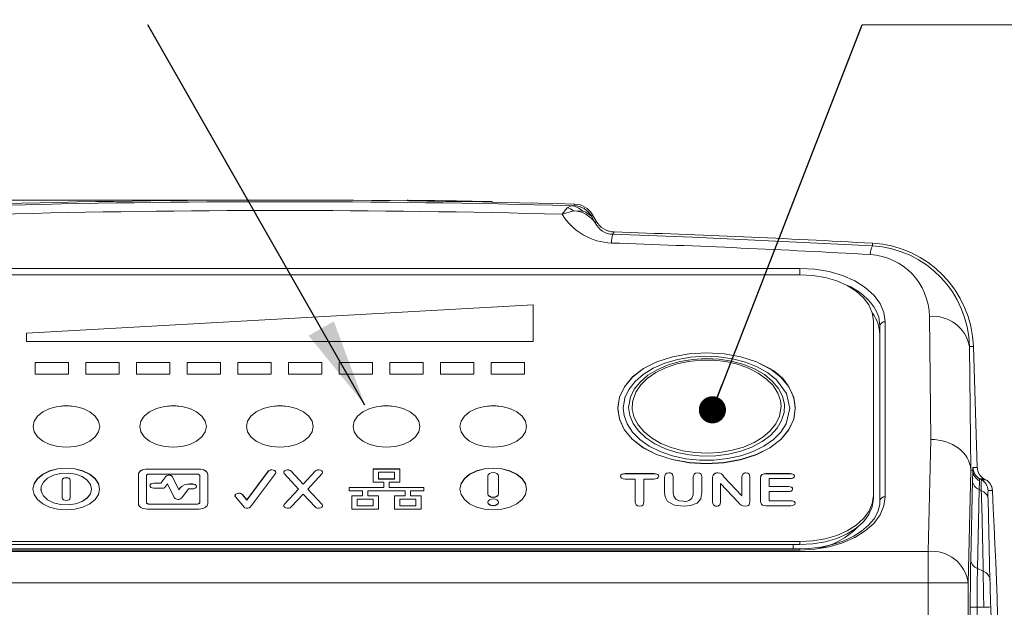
# Model space of a CAD drawing. Header units: millimetres. Extents: x 5 to 415, y 5 to 292.
# Tile 38 of 40: x 321 to 358, y 241 to 263. Entities that reach past the tile are written whole.
import ezdxf

# ---------------------------------------------------------------- set-up
doc = ezdxf.new("R2010")
doc.units = ezdxf.units.MM
doc.styles.add('SLDTEXTSTYLE0', font='TXT', dxfattribs={"width": 0.75})
doc.dimstyles.new('SLDDIMSTYLE0', dxfattribs={"dimtxt": 3.5, "dimasz": 3.302, "dimexe": 0, "dimexo": 0.0625, "dimgap": 0.875, "dimtad": 1, "dimrnd": 1e-09, "dimzin": 12, "dimdsep": 46, "dimtxsty": 'SLDTEXTSTYLE0', "dimsah": 1, "dimcen": 0.09, "dimadec": 0, "dimazin": 3, "dimtfac": 1, "dimtdec": 1, "dimtofl": 0, "dimtmove": 0, "dimatfit": 3, "dimfxl": 1, "dimfrac": 2, "dimtolj": 1, "dimtzin": 12, "dimarcsym": 0})
doc.dimstyles.new('SLDDIMSTYLE1', dxfattribs={"dimtxt": 0, "dimasz": 3.302, "dimexe": 0, "dimexo": 0.0625, "dimgap": 0, "dimtad": 0, "dimtih": 1, "dimtoh": 1, "dimdec": 0, "dimrnd": 1e-09, "dimzin": 0, "dimdsep": 46, "dimtxsty": 'Standard', "dimsah": 1, "dimcen": 0.09, "dimadec": 0, "dimazin": 0, "dimtfac": 3.302, "dimtdec": 0, "dimtofl": 0, "dimtmove": 0, "dimatfit": 3, "dimfxl": 1, "dimfrac": 2, "dimtolj": 1, "dimtzin": 0, "dimarcsym": 0})
doc.dimstyles.new('SLDDIMSTYLE6', dxfattribs={"dimtxt": 0, "dimasz": 1.016, "dimexe": 0, "dimexo": 0.0625, "dimgap": 0, "dimtad": 0, "dimtih": 1, "dimtoh": 1, "dimdec": 0, "dimrnd": 1e-09, "dimzin": 0, "dimdsep": 46, "dimtxsty": 'Standard', "dimblk1": 'DOT', "dimblk2": 'DOT', "dimsah": 1, "dimcen": 0.09, "dimadec": 0, "dimazin": 0, "dimtfac": 1.016, "dimtdec": 0, "dimtofl": 0, "dimtmove": 0, "dimatfit": 3, "dimldrblk": 'DOT', "dimfxl": 1, "dimfrac": 2, "dimtolj": 1, "dimtzin": 0, "dimarcsym": 0})

# ---------------------------------------------------------------- blocks, each defined once
blk = doc.blocks.new('*D28')
at = {"color": 7, "linetype": 'Continuous', "lineweight": 0}
for p, q in [((329.671, 256.601), (283.708, 256.601)), ((284.708, 214.989), (284.708, 256.601)), ((307.671, 214.989), (283.708, 214.989))]:
    blk.add_line(p, q, dxfattribs=at)
for points in [[(284.708, 256.601), (284.2, 253.299), (285.216, 253.299)], [(284.708, 214.989), (285.216, 218.291), (284.2, 218.291)]]:
    blk.add_solid(points, dxfattribs=at)
at = {"color": 7, "linetype": 'Continuous', "lineweight": 0, "insert": (280.196, 233.211), "char_height": 3.5, "attachment_point": 1, "rotation": 90, "style": 'SLDTEXTSTYLE0'}
blk.add_mtext('42', dxfattribs=at)
blk = doc.blocks.new('SW_NOTE_4')
at = {"color": 0, "linetype": 'Continuous', "lineweight": 0}
for p, q in [((0, 0), (22.367, 0)), ((22.367, 0), (0, 0)), ((0, 0), (22.367, 0)), ((22.367, 0), (0, 0)), ((0, 0), (22.367, 0)), ((22.367, 0), (0, 0))]:
    blk.add_line(p, q, dxfattribs=at)
at = {"color": 0, "linetype": 'Continuous', "lineweight": 0, "char_height": 3.5, "attachment_point": 1, "style": 'SLDTEXTSTYLE0'}
for s, insert in [('operating', (0.003, 9.038)), ('buttons', (0.003, 4.512))]:
    blk.add_mtext(s, dxfattribs=dict(at, insert=insert))
blk = doc.blocks.new('_DOT')
at = {"color": 0, "linetype": 'ByBlock', "lineweight": -2}
blk.add_line((-0.5, 0), (-1, 0), dxfattribs=at)
at = {"color": 0, "linetype": 'ByBlock', "const_width": 0.5}
blk.add_lwpolyline([(-0.25, 0, 1), (0.25, 0, 1)], format="xyb", close=True, dxfattribs=at)

msp = doc.modelspace()

# ---------------------------------------------------------------- linework, layer by layer
at = {"color": 7, "linetype": 'Continuous', "lineweight": 15}
for p, q in [((335.443, 256.573), (335.443, 256.593)), ((335.443, 256.593), (335.469, 256.592)), ((335.477, 256.572), (335.478, 256.592)), ((335.478, 256.592), (337.045, 256.57)), ((335.769, 256.589), (335.903, 256.587)), ((336.194, 256.583), (336.219, 256.583)), ((337.045, 256.55), (337.045, 256.57)), ((337.045, 256.57), (338.604, 256.543)), ((337.767, 256.558), (337.822, 256.557)), ((338.603, 256.523), (338.604, 256.543)), ((338.608, 256.543), (338.638, 256.542)), ((338.638, 256.522), (338.638, 256.542)), ((342.536, 255.804), (342.395, 256.049)), ((311.171, 253.801), (350.171, 253.801)), ((340.171, 252.677), (321.171, 251.615)), ((340.171, 252.674), (321.171, 251.612)), ((340.171, 251.303), (340.171, 252.677)), ((352.921, 252.084), (352.921, 245.527)), ((321.171, 251.615), (321.171, 251.303)), ((353.161, 245.22), (353.161, 251.576)), ((321.171, 251.303), (340.171, 251.303)), ((356.818, 246.58), (356.669, 251.121)), ((321.496, 250.085), (321.496, 250.522)), ((321.496, 250.522), (322.746, 250.522)), ((321.496, 250.519), (322.746, 250.519)), ((322.746, 250.522), (322.746, 250.085)), ((323.396, 250.085), (323.396, 250.522)), ((323.396, 250.522), (324.646, 250.522)), ((323.396, 250.519), (324.646, 250.519)), ((324.646, 250.522), (324.646, 250.085)), ((325.296, 250.085), (325.296, 250.522)), ((325.296, 250.522), (326.546, 250.522)), ((325.296, 250.519), (326.546, 250.519)), ((326.546, 250.522), (326.546, 250.085)), ((327.196, 250.085), (327.196, 250.522)), ((327.196, 250.522), (328.446, 250.522)), ((327.196, 250.519), (328.446, 250.519)), ((328.446, 250.522), (328.446, 250.085)), ((329.096, 250.085), (329.096, 250.522)), ((329.096, 250.522), (330.346, 250.522)), ((329.096, 250.519), (330.346, 250.519)), ((330.346, 250.522), (330.346, 250.085)), ((330.996, 250.085), (330.996, 250.522)), ((330.996, 250.522), (332.246, 250.522)), ((330.996, 250.519), (332.246, 250.519)), ((332.246, 250.522), (332.246, 250.085)), ((332.896, 250.085), (332.896, 250.522)), ((332.896, 250.522), (334.146, 250.522)), ((332.896, 250.519), (334.146, 250.519)), ((334.146, 250.522), (334.146, 250.085)), ((334.796, 250.085), (334.796, 250.522)), ((334.796, 250.522), (336.046, 250.522)), ((334.796, 250.519), (336.046, 250.519)), ((336.046, 250.522), (336.046, 250.085)), ((336.696, 250.085), (336.696, 250.522)), ((336.696, 250.522), (337.946, 250.522)), ((336.696, 250.519), (337.946, 250.519)), ((337.946, 250.522), (337.946, 250.085)), ((338.596, 250.085), (338.596, 250.522)), ((338.596, 250.522), (339.846, 250.522)), ((338.596, 250.519), (339.846, 250.519)), ((339.846, 250.522), (339.846, 250.085)), ((322.746, 250.085), (321.496, 250.085)), ((324.646, 250.085), (323.396, 250.085)), ((326.546, 250.085), (325.296, 250.085)), ((328.446, 250.085), (327.196, 250.085)), ((330.346, 250.085), (329.096, 250.085)), ((332.246, 250.085), (330.996, 250.085)), ((334.146, 250.085), (332.896, 250.085)), ((336.046, 250.085), (334.796, 250.085)), ((337.946, 250.085), (336.696, 250.085)), ((339.846, 250.085), (338.596, 250.085)), ((321.421, 248.118), (321.421, 248.115)), ((323.921, 248.115), (323.921, 248.118)), ((325.421, 248.118), (325.421, 248.115)), ((327.921, 248.115), (327.921, 248.118)), ((329.421, 248.118), (329.421, 248.115)), ((331.921, 248.115), (331.921, 248.118)), ((333.421, 248.118), (333.421, 248.115)), ((335.921, 248.115), (335.921, 248.118)), ((337.421, 248.118), (337.421, 248.115)), ((339.921, 248.115), (339.921, 248.118)), ((325.371, 245.23), (325.371, 246.323)), ((325.671, 245.277), (325.671, 246.276)), ((327.646, 246.526), (325.696, 246.526)), ((327.646, 246.523), (325.696, 246.523)), ((327.572, 246.338), (325.771, 246.338)), ((326.209, 245.995), (326.395, 246.245)), ((326.209, 245.992), (326.395, 246.242)), ((326.884, 245.754), (326.65, 246.234)), ((326.884, 245.751), (326.65, 246.231)), ((327.671, 245.277), (327.671, 246.276)), ((327.971, 245.23), (327.971, 246.323)), ((329.435, 245.367), (330.236, 246.44)), ((329.435, 245.364), (330.236, 246.437)), ((329.576, 245.112), (330.508, 246.361)), ((330.84, 246.354), (331.375, 245.776)), ((331.1, 246.448), (331.548, 245.964)), ((331.1, 246.445), (331.548, 245.961)), ((331.548, 245.964), (331.995, 246.448)), ((331.548, 245.961), (331.995, 246.445)), ((331.721, 245.776), (332.255, 246.354)), ((334.171, 246.528), (335.171, 246.528)), ((334.171, 246.528), (334.171, 246.029)), ((334.171, 246.525), (335.171, 246.525)), ((334.37, 246.153), (334.37, 246.404)), ((334.37, 246.404), (334.973, 246.404)), ((334.973, 246.153), (334.973, 246.404)), ((335.171, 246.528), (335.171, 246.029)), ((338.471, 246.266), (338.471, 245.592)), ((338.871, 246.266), (338.871, 245.592)), ((343.621, 246.354), (344.697, 246.354)), ((343.621, 246.354), (343.621, 246.351)), ((343.621, 246.351), (344.697, 246.351)), ((344.697, 246.354), (344.697, 246.351)), ((345.096, 245.656), (345.096, 246.237)), ((345.257, 246.385), (345.257, 246.382)), ((345.421, 246.236), (345.421, 245.638)), ((346.171, 245.633), (346.171, 246.236)), ((346.332, 246.385), (346.332, 246.382)), ((346.496, 246.236), (346.496, 245.653)), ((346.896, 245.276), (346.896, 246.208)), ((346.914, 246.301), (346.914, 246.298)), ((347.089, 246.385), (347.089, 246.382)), ((347.321, 246.239), (347.996, 245.527)), ((347.321, 246.239), (347.321, 246.235)), ((347.321, 246.235), (347.996, 245.523)), ((347.996, 245.527), (347.996, 246.245)), ((348.145, 246.385), (348.145, 246.382)), ((348.296, 246.245), (348.296, 245.295)), ((348.696, 245.301), (348.696, 246.205)), ((348.896, 246.354), (349.797, 246.354)), ((348.896, 246.354), (348.896, 246.351)), ((348.896, 246.351), (349.797, 246.351)), ((349.797, 246.354), (349.797, 246.351)), ((356.573, 246.485), (356.647, 246.487)), ((322.516, 246.111), (322.516, 246.108)), ((322.517, 245.442), (322.516, 246.111)), ((322.817, 245.442), (322.816, 246.111)), ((322.817, 245.442), (322.816, 246.108)), ((325.945, 245.995), (326.209, 245.995)), ((325.945, 245.992), (326.209, 245.992)), ((326.209, 245.995), (326.209, 245.992)), ((326.462, 245.976), (326.349, 245.826)), ((326.717, 245.454), (326.462, 245.976)), ((326.884, 245.754), (326.934, 245.821)), ((326.884, 245.751), (326.934, 245.818)), ((327.301, 245.967), (327.395, 245.967)), ((327.301, 245.964), (327.395, 245.964)), ((331.548, 245.964), (331.548, 245.961)), ((333.271, 245.838), (334.572, 245.838)), ((333.271, 245.714), (333.271, 245.838)), ((333.271, 245.835), (334.572, 245.835)), ((334.171, 246.029), (334.572, 246.029)), ((334.37, 246.153), (334.973, 246.153)), ((334.37, 246.153), (334.37, 246.15)), ((334.37, 246.15), (334.973, 246.15)), ((334.572, 246.029), (334.572, 245.838)), ((334.572, 245.838), (334.572, 245.835)), ((334.771, 246.029), (334.771, 245.838)), ((334.771, 246.029), (335.171, 246.029)), ((334.771, 245.838), (336.071, 245.838)), ((334.771, 245.838), (334.771, 245.835)), ((334.771, 245.835), (336.071, 245.835)), ((334.973, 246.153), (334.973, 246.15)), ((336.071, 245.714), (336.071, 245.838)), ((343.996, 246.151), (343.621, 246.151)), ((343.996, 245.284), (343.996, 246.151)), ((344.321, 246.151), (344.321, 245.284)), ((344.697, 246.151), (344.321, 246.151)), ((347.196, 245.979), (347.196, 245.275)), ((347.855, 245.28), (347.196, 245.979)), ((349.021, 246.167), (349.021, 245.87)), ((349.797, 246.167), (349.021, 246.167)), ((349.021, 245.87), (349.735, 245.87)), ((349.021, 245.87), (349.021, 245.867)), ((349.021, 245.867), (349.735, 245.867)), ((349.735, 245.87), (349.735, 245.867)), ((356.57, 243.133), (356.634, 246.093)), ((357.134, 246.125), (357.068, 246.163)), ((321.417, 245.776), (321.417, 245.773)), ((321.717, 245.776), (321.717, 245.773)), ((323.617, 245.773), (323.617, 245.776)), ((323.917, 245.773), (323.917, 245.776)), ((326.304, 245.808), (325.945, 245.808)), ((326.884, 245.754), (326.884, 245.751)), ((327.246, 245.78), (326.994, 245.442)), ((327.246, 245.78), (327.395, 245.78)), ((329.347, 245.078), (329.006, 245.483)), ((329.435, 245.367), (329.274, 245.567)), ((329.274, 245.567), (329.274, 245.564)), ((329.435, 245.364), (329.274, 245.564)), ((330.84, 245.199), (331.375, 245.776)), ((330.84, 245.196), (331.375, 245.773)), ((331.1, 245.105), (331.548, 245.589)), ((331.375, 245.776), (331.375, 245.773)), ((331.548, 245.589), (331.995, 245.105)), ((331.721, 245.776), (332.255, 245.199)), ((331.721, 245.776), (331.721, 245.773)), ((331.721, 245.773), (332.255, 245.196)), ((333.271, 245.714), (333.772, 245.714)), ((333.371, 245.524), (333.772, 245.524)), ((333.371, 245.024), (333.371, 245.524)), ((333.371, 245.521), (333.772, 245.521)), ((333.772, 245.714), (333.772, 245.524)), ((333.772, 245.524), (333.772, 245.521)), ((333.971, 245.714), (333.971, 245.524)), ((333.971, 245.714), (335.372, 245.714)), ((333.971, 245.524), (334.371, 245.524)), ((333.971, 245.524), (333.971, 245.521)), ((333.971, 245.521), (334.371, 245.521)), ((334.371, 245.024), (334.371, 245.524)), ((334.971, 245.524), (335.372, 245.524)), ((334.971, 245.024), (334.971, 245.524)), ((334.971, 245.521), (335.372, 245.521)), ((335.372, 245.714), (335.372, 245.524)), ((335.372, 245.524), (335.372, 245.521)), ((335.571, 245.714), (335.571, 245.524)), ((335.571, 245.714), (336.071, 245.714)), ((335.571, 245.524), (335.971, 245.524)), ((335.571, 245.524), (335.571, 245.521)), ((335.571, 245.521), (335.971, 245.521)), ((335.971, 245.024), (335.971, 245.524)), ((337.421, 245.776), (337.421, 245.773)), ((338.471, 245.592), (338.471, 245.588)), ((338.871, 245.592), (338.871, 245.588)), ((339.921, 245.773), (339.921, 245.776)), ((345.421, 245.638), (345.421, 245.635)), ((346.171, 245.633), (346.171, 245.63)), ((347.996, 245.527), (347.996, 245.523)), ((349.021, 245.683), (349.021, 245.339)), ((349.735, 245.683), (349.021, 245.683)), ((352.921, 245.527), (352.921, 245.409)), ((325.671, 245.277), (325.671, 245.273)), ((327.572, 245.214), (325.771, 245.214)), ((327.572, 245.211), (325.771, 245.211)), ((327.671, 245.277), (327.671, 245.273)), ((329.435, 245.367), (329.435, 245.364)), ((333.57, 245.148), (333.57, 245.4)), ((334.173, 245.4), (333.57, 245.4)), ((334.173, 245.148), (333.57, 245.148)), ((333.57, 245.148), (333.57, 245.145)), ((334.173, 245.145), (333.57, 245.145)), ((334.173, 245.148), (334.173, 245.4)), ((334.173, 245.148), (334.173, 245.145)), ((335.17, 245.148), (335.17, 245.4)), ((335.773, 245.4), (335.17, 245.4)), ((335.773, 245.148), (335.17, 245.148)), ((335.17, 245.148), (335.17, 245.145)), ((335.773, 245.145), (335.17, 245.145)), ((335.773, 245.148), (335.773, 245.4)), ((335.773, 245.148), (335.773, 245.145)), ((338.471, 245.279), (338.471, 245.276)), ((338.871, 245.276), (338.871, 245.279)), ((345.798, 245.324), (345.798, 245.32)), ((349.824, 245.152), (348.896, 245.152)), ((349.021, 245.339), (349.824, 245.339)), ((349.021, 245.339), (349.021, 245.336)), ((349.021, 245.336), (349.824, 245.336)), ((349.824, 245.339), (349.824, 245.336)), ((353.168, 245.308), (353.168, 245.334)), ((327.646, 245.027), (325.696, 245.027)), ((333.371, 245.024), (334.371, 245.024)), ((334.971, 245.024), (335.971, 245.024)), ((350.171, 243.809), (311.171, 243.809)), ((311.171, 243.692), (350.171, 243.692)), ((350.171, 243.535), (311.171, 243.535))]:
    msp.add_line(p, q, dxfattribs=at)
at = {"color": 7, "linetype": 'Continuous', "lineweight": 0}
for p, q in [((335.469, 256.572), (335.469, 256.592)), ((338.607, 256.523), (338.608, 256.543)), ((341.439, 256.313), (341.585, 256.387)), ((341.687, 256.198), (342.025, 256.182)), ((342.361, 255.992), (342.499, 255.742)), ((352.888, 254.885), (352.894, 254.983)), ((311.171, 254.041), (350.171, 254.041)), ((350.171, 254.041), (350.171, 253.801)), ((355.072, 247.632), (355.022, 252.238)), ((353.161, 251.576), (353.168, 251.891)), ((353.168, 245.334), (353.168, 251.891)), ((353.368, 252.045), (353.368, 245.487)), ((356.521, 251.116), (356.669, 251.121)), ((356.521, 251.116), (356.571, 246.5)), ((354.981, 243.44), (355.072, 247.632)), ((356.656, 246.58), (356.818, 246.58)), ((325.696, 246.526), (325.696, 246.523)), ((326.395, 246.245), (326.395, 246.242)), ((326.65, 246.234), (326.65, 246.231)), ((327.646, 246.526), (327.646, 246.523)), ((330.236, 246.44), (330.236, 246.437)), ((331.1, 246.448), (331.1, 246.445)), ((331.995, 246.448), (331.995, 246.445)), ((356.573, 246.485), (356.481, 242.268)), ((356.648, 246.479), (356.648, 246.487)), ((322.816, 246.111), (322.816, 246.108)), ((325.945, 245.995), (325.945, 245.992)), ((326.934, 245.821), (326.934, 245.818)), ((327.301, 245.967), (327.301, 245.964)), ((327.395, 245.967), (327.395, 245.964)), ((356.971, 246.125), (356.906, 246.163)), ((357.068, 246.163), (356.906, 246.163)), ((356.971, 246.125), (357.134, 246.125)), ((322.817, 245.442), (322.817, 245.442)), ((356.889, 245.755), (356.824, 242.795)), ((356.968, 245.719), (356.889, 245.755)), ((325.771, 245.214), (325.771, 245.211)), ((327.572, 245.214), (327.572, 245.211)), ((330.84, 245.199), (330.84, 245.196)), ((332.255, 245.199), (332.255, 245.196)), ((349.921, 243.535), (349.921, 243.692)), ((350.171, 243.692), (350.171, 243.809)), ((306.362, 243.44), (354.981, 243.44)), ((350.171, 243.491), (311.171, 243.491)), ((350.171, 243.535), (350.171, 243.491)), ((354.981, 242.268), (354.981, 243.44)), ((357.039, 242.699), (356.824, 242.795)), ((354.981, 242.268), (306.362, 242.268)), ((354.981, 223.52), (354.981, 242.268)), ((354.981, 242.268), (356.481, 242.268)), ((356.481, 242.268), (356.481, 223.495)), ((356.555, 225.673), (356.555, 241.346)), ((356.812, 241.346), (356.555, 241.346)), ((356.812, 241.346), (356.812, 225.673)), ((357.063, 241.346), (356.812, 241.346))]:
    msp.add_line(p, q, dxfattribs=at)
at = {"color": 7, "linetype": 'Continuous', "lineweight": 15, "flags": 128}
for points in [[(335.602, 256.591), (335.723, 256.589), (335.89, 256.587)], [(337.762, 256.558), (337.827, 256.557), (337.863, 256.557)], [(338.025, 256.554), (338.102, 256.552), (338.278, 256.549)], [(338.283, 256.549), (338.286, 256.549), (338.431, 256.546)], [(338.316, 256.548), (338.412, 256.546), (338.486, 256.545)], [(350.171, 253.801), (350.649, 253.775), (351.112, 253.698), (351.546, 253.571), (351.939, 253.399), (352.278, 253.188), (352.553, 252.942), (352.756, 252.671), (352.88, 252.382), (352.921, 252.084)], [(353.168, 251.891), (353.122, 252.216), (353.04, 252.432)], [(349.045, 250.287), (349.455, 249.97), (349.755, 249.602), (349.936, 249.209), (349.996, 248.802), (349.934, 248.394), (349.75, 248), (349.448, 247.634), (349.036, 247.318), (348.531, 247.064), (347.944, 246.877), (347.314, 246.764), (346.663, 246.727), (346.011, 246.765), (345.382, 246.88), (344.796, 247.069), (344.292, 247.326), (343.883, 247.641), (343.584, 248.007), (343.403, 248.4), (343.343, 248.808), (343.405, 249.217), (343.588, 249.61), (343.89, 249.975), (344.301, 250.29), (344.806, 250.545), (345.393, 250.733), (346.021, 250.846), (346.673, 250.884), (347.324, 250.845), (347.954, 250.731), (348.541, 250.543), (349.045, 250.287)], [(343.347, 248.827), (343.405, 249.214), (343.588, 249.607), (343.89, 249.972), (344.301, 250.287), (344.806, 250.542), (345.393, 250.73), (346.021, 250.843), (346.673, 250.88), (347.324, 250.842), (347.954, 250.728), (348.541, 250.54), (349.045, 250.284)], [(323.921, 248.118), (323.879, 247.916), (323.754, 247.728), (323.555, 247.566), (323.296, 247.442), (322.995, 247.364), (322.671, 247.338), (322.348, 247.364), (322.046, 247.442), (321.788, 247.566), (321.589, 247.728), (321.464, 247.916), (321.421, 248.118), (321.464, 248.32), (321.589, 248.508), (321.788, 248.67), (322.046, 248.794), (322.348, 248.872), (322.671, 248.899), (322.995, 248.872), (323.296, 248.794), (323.555, 248.67), (323.754, 248.508), (323.879, 248.32), (323.921, 248.118)], [(321.421, 248.115), (321.464, 248.317), (321.589, 248.505), (321.788, 248.667), (322.046, 248.791), (322.348, 248.869), (322.671, 248.896), (322.995, 248.869), (323.296, 248.791), (323.555, 248.667), (323.754, 248.505), (323.879, 248.317), (323.921, 248.115)], [(327.921, 248.118), (327.879, 247.916), (327.754, 247.728), (327.555, 247.566), (327.296, 247.442), (326.995, 247.364), (326.671, 247.338), (326.348, 247.364), (326.046, 247.442), (325.788, 247.566), (325.589, 247.728), (325.464, 247.916), (325.421, 248.118), (325.464, 248.32), (325.589, 248.508), (325.788, 248.67), (326.046, 248.794), (326.348, 248.872), (326.671, 248.899), (326.995, 248.872), (327.296, 248.794), (327.555, 248.67), (327.754, 248.508), (327.879, 248.32), (327.921, 248.118)], [(325.421, 248.115), (325.464, 248.317), (325.589, 248.505), (325.788, 248.667), (326.046, 248.791), (326.348, 248.869), (326.671, 248.896), (326.995, 248.869), (327.296, 248.791), (327.555, 248.667), (327.754, 248.505), (327.879, 248.317), (327.921, 248.115), (327.921, 248.115)], [(329.421, 248.118), (329.464, 248.32), (329.589, 248.508), (329.788, 248.67), (330.046, 248.794), (330.348, 248.872), (330.671, 248.899), (330.995, 248.872), (331.296, 248.794), (331.555, 248.67), (331.754, 248.508), (331.879, 248.32), (331.921, 248.118), (331.879, 247.916), (331.754, 247.728), (331.555, 247.566), (331.296, 247.442), (330.995, 247.364), (330.671, 247.338), (330.348, 247.364), (330.046, 247.442), (329.788, 247.566), (329.589, 247.728), (329.464, 247.916), (329.421, 248.118)], [(329.421, 248.115), (329.464, 248.317), (329.589, 248.505), (329.788, 248.667), (330.046, 248.791), (330.348, 248.869), (330.671, 248.896), (330.995, 248.869), (331.296, 248.791), (331.555, 248.667), (331.754, 248.505), (331.879, 248.317), (331.921, 248.115), (331.921, 248.115)], [(333.421, 248.118), (333.464, 248.32), (333.589, 248.508), (333.788, 248.67), (334.046, 248.794), (334.348, 248.872), (334.671, 248.899), (334.995, 248.872), (335.296, 248.794), (335.555, 248.67), (335.754, 248.508), (335.879, 248.32), (335.921, 248.118), (335.879, 247.916), (335.754, 247.728), (335.555, 247.566), (335.296, 247.442), (334.995, 247.364), (334.671, 247.338), (334.348, 247.364), (334.046, 247.442), (333.788, 247.566), (333.589, 247.728), (333.464, 247.916), (333.421, 248.118)], [(333.421, 248.115), (333.464, 248.317), (333.589, 248.505), (333.788, 248.667), (334.046, 248.791), (334.348, 248.869), (334.671, 248.896), (334.995, 248.869), (335.296, 248.791), (335.555, 248.667), (335.754, 248.505), (335.879, 248.317), (335.921, 248.115), (335.921, 248.115)], [(337.421, 248.118), (337.464, 248.32), (337.589, 248.508), (337.788, 248.67), (338.046, 248.794), (338.348, 248.872), (338.671, 248.899), (338.995, 248.872), (339.296, 248.794), (339.555, 248.67), (339.754, 248.508), (339.879, 248.32), (339.921, 248.118), (339.879, 247.916), (339.754, 247.728), (339.555, 247.566), (339.296, 247.442), (338.995, 247.364), (338.671, 247.338), (338.348, 247.364), (338.046, 247.442), (337.788, 247.566), (337.589, 247.728), (337.464, 247.916), (337.421, 248.118)], [(337.421, 248.115), (337.464, 248.317), (337.589, 248.505), (337.788, 248.667), (338.046, 248.791), (338.348, 248.869), (338.671, 248.896), (338.995, 248.869), (339.296, 248.791), (339.555, 248.667), (339.754, 248.505), (339.879, 248.317), (339.921, 248.115), (339.921, 248.115)], [(349.993, 248.777), (349.934, 248.391), (349.75, 247.997), (349.448, 247.63), (349.036, 247.315), (348.531, 247.061), (347.944, 246.874), (347.314, 246.761), (346.663, 246.724), (346.011, 246.762), (345.382, 246.877), (344.796, 247.066), (344.292, 247.323), (343.883, 247.638), (343.584, 248.004), (343.403, 248.397), (343.347, 248.777)], [(323.917, 245.776), (323.874, 245.978), (323.749, 246.167), (323.55, 246.328), (323.292, 246.452), (322.99, 246.53), (322.667, 246.557), (322.343, 246.53), (322.042, 246.452), (321.783, 246.328), (321.584, 246.167), (321.459, 245.978), (321.417, 245.776), (321.459, 245.574), (321.584, 245.386), (321.783, 245.224), (322.042, 245.1), (322.343, 245.022), (322.667, 244.996), (322.99, 245.022), (323.292, 245.1), (323.55, 245.224), (323.749, 245.386), (323.874, 245.574), (323.917, 245.776)], [(323.917, 245.773), (323.874, 245.975), (323.749, 246.163), (323.55, 246.325), (323.292, 246.449), (322.99, 246.527), (322.667, 246.554), (322.343, 246.527), (322.042, 246.449), (321.783, 246.325), (321.584, 246.163), (321.459, 245.975), (321.417, 245.773)], [(339.921, 245.776), (339.879, 245.978), (339.754, 246.167), (339.555, 246.328), (339.296, 246.452), (338.995, 246.53), (338.671, 246.557), (338.348, 246.53), (338.046, 246.452), (337.788, 246.328), (337.589, 246.167), (337.464, 245.978), (337.421, 245.776), (337.464, 245.574), (337.589, 245.386), (337.788, 245.224), (338.046, 245.1), (338.348, 245.022), (338.671, 244.996), (338.995, 245.022), (339.296, 245.1), (339.555, 245.224), (339.754, 245.386), (339.879, 245.574), (339.921, 245.776)], [(339.921, 245.773), (339.879, 245.975), (339.754, 246.163), (339.555, 246.325), (339.296, 246.449), (338.995, 246.527), (338.671, 246.554), (338.348, 246.527), (338.046, 246.449), (337.788, 246.325), (337.589, 246.163), (337.464, 245.975), (337.421, 245.773), (337.421, 245.773)], [(323.617, 245.776), (323.574, 245.951), (323.451, 246.111), (323.259, 246.24), (323.014, 246.329), (322.738, 246.368), (322.455, 246.355), (322.192, 246.29), (321.97, 246.18), (321.811, 246.034), (321.727, 245.865), (321.727, 245.688), (321.811, 245.519), (321.97, 245.373), (322.192, 245.263), (322.455, 245.198), (322.738, 245.185), (323.014, 245.224), (323.259, 245.312), (323.451, 245.442), (323.574, 245.601), (323.617, 245.776)], [(322.816, 246.111), (322.805, 246.147), (322.772, 246.177), (322.724, 246.197), (322.666, 246.205), (322.609, 246.197), (322.56, 246.177), (322.528, 246.147), (322.516, 246.111)], [(322.816, 246.108), (322.805, 246.144), (322.772, 246.174), (322.724, 246.194), (322.666, 246.201), (322.609, 246.194), (322.56, 246.174), (322.528, 246.144), (322.516, 246.108)], [(325.696, 246.526), (325.633, 246.522), (325.572, 246.51), (325.516, 246.492), (325.467, 246.466), (325.426, 246.436), (325.396, 246.4), (325.378, 246.362), (325.371, 246.323)], [(325.696, 246.523), (325.633, 246.519), (325.572, 246.507), (325.516, 246.488), (325.467, 246.463), (325.426, 246.432), (325.396, 246.397), (325.378, 246.359), (325.371, 246.32)], [(325.671, 246.276), (325.673, 246.288), (325.679, 246.3), (325.688, 246.311), (325.701, 246.32), (325.716, 246.328), (325.733, 246.334), (325.752, 246.337), (325.771, 246.338)], [(327.671, 246.276), (327.669, 246.288), (327.664, 246.3), (327.655, 246.311), (327.642, 246.32), (327.627, 246.328), (327.61, 246.334), (327.591, 246.337), (327.572, 246.338)], [(327.971, 246.323), (327.965, 246.362), (327.947, 246.4), (327.917, 246.436), (327.876, 246.466), (327.827, 246.492), (327.771, 246.51), (327.71, 246.522), (327.646, 246.526)], [(327.971, 246.32), (327.965, 246.359), (327.947, 246.397), (327.917, 246.432), (327.876, 246.463), (327.827, 246.488), (327.771, 246.507), (327.71, 246.519), (327.646, 246.523)], [(330.508, 246.361), (330.522, 246.397), (330.513, 246.433), (330.483, 246.464), (330.436, 246.486), (330.379, 246.494), (330.321, 246.489), (330.271, 246.47), (330.236, 246.44)], [(330.522, 246.398), (330.513, 246.43), (330.483, 246.461), (330.436, 246.483), (330.379, 246.491), (330.321, 246.486), (330.271, 246.467), (330.236, 246.437)], [(331.1, 246.445), (331.062, 246.472), (331.009, 246.488), (330.951, 246.491), (330.895, 246.479), (330.851, 246.455), (330.825, 246.422), (330.82, 246.398)], [(331.1, 246.448), (331.062, 246.475), (331.009, 246.491), (330.951, 246.494), (330.895, 246.482), (330.851, 246.458), (330.825, 246.425), (330.822, 246.389), (330.84, 246.354)], [(332.255, 246.354), (332.274, 246.389), (332.27, 246.425), (332.244, 246.458), (332.2, 246.482), (332.145, 246.494), (332.086, 246.491), (332.034, 246.475), (331.995, 246.448)], [(332.275, 246.398), (332.27, 246.422), (332.244, 246.455), (332.2, 246.479), (332.145, 246.491), (332.086, 246.488), (332.034, 246.472), (331.995, 246.445)], [(338.871, 246.266), (338.856, 246.314), (338.813, 246.354), (338.748, 246.381), (338.671, 246.391), (338.595, 246.381), (338.53, 246.354), (338.487, 246.314), (338.471, 246.266)], [(343.446, 246.252), (343.46, 246.298), (343.507, 246.335), (343.561, 246.35), (343.621, 246.354)], [(343.446, 246.249), (343.46, 246.295), (343.507, 246.332), (343.561, 246.347), (343.621, 246.351)], [(343.621, 246.151), (343.546, 246.158), (343.483, 246.183), (343.455, 246.215), (343.446, 246.252)], [(344.697, 246.354), (344.773, 246.347), (344.836, 246.322), (344.865, 246.289), (344.874, 246.252)], [(344.697, 246.351), (344.773, 246.344), (344.836, 246.318), (344.865, 246.286), (344.874, 246.249)], [(344.874, 246.252), (344.859, 246.206), (344.811, 246.169), (344.757, 246.155), (344.697, 246.151)], [(345.096, 246.237), (345.127, 246.335), (345.181, 246.372), (345.257, 246.385)], [(345.096, 246.234), (345.127, 246.332), (345.181, 246.369), (345.257, 246.382)], [(345.257, 246.385), (345.317, 246.378), (345.366, 246.356), (345.398, 246.324), (345.421, 246.236)], [(345.257, 246.382), (345.317, 246.375), (345.366, 246.353), (345.398, 246.321), (345.421, 246.233)], [(346.171, 246.236), (346.202, 246.335), (346.255, 246.372), (346.332, 246.385)], [(346.171, 246.233), (346.202, 246.331), (346.255, 246.369), (346.332, 246.382)], [(346.332, 246.385), (346.41, 246.372), (346.465, 246.335), (346.496, 246.236)], [(346.332, 246.382), (346.41, 246.369), (346.465, 246.332), (346.496, 246.233)], [(346.896, 246.208), (346.901, 246.261), (346.914, 246.301)], [(346.896, 246.205), (346.901, 246.258), (346.914, 246.298)], [(347.996, 246.245), (348.024, 246.337), (348.073, 246.373), (348.107, 246.382), (348.145, 246.385)], [(347.996, 246.242), (348.024, 246.334), (348.073, 246.369), (348.107, 246.379), (348.145, 246.382)], [(348.145, 246.385), (348.218, 246.373), (348.268, 246.338), (348.296, 246.245)], [(348.145, 246.382), (348.218, 246.37), (348.268, 246.335), (348.296, 246.242)], [(348.696, 246.205), (348.706, 246.267), (348.75, 246.323), (348.817, 246.348), (348.896, 246.354)], [(348.696, 246.202), (348.706, 246.264), (348.75, 246.32), (348.817, 246.345), (348.896, 246.351)], [(349.797, 246.354), (349.866, 246.348), (349.925, 246.325), (349.952, 246.295), (349.959, 246.261)], [(349.797, 246.351), (349.866, 246.345), (349.925, 246.321), (349.952, 246.292), (349.959, 246.258)], [(349.959, 246.261), (349.947, 246.218), (349.903, 246.184), (349.852, 246.17), (349.797, 246.167)], [(356.634, 246.093), (356.644, 246.421), (356.647, 246.487)], [(325.945, 245.995), (325.888, 245.988), (325.839, 245.967), (325.806, 245.937), (325.795, 245.901), (325.806, 245.865), (325.839, 245.835), (325.888, 245.815), (325.945, 245.808)], [(325.945, 245.992), (325.888, 245.985), (325.839, 245.964), (325.806, 245.934), (325.795, 245.898)], [(327.395, 245.78), (327.452, 245.787), (327.501, 245.807), (327.534, 245.838), (327.545, 245.874), (327.534, 245.909), (327.501, 245.94), (327.452, 245.96), (327.395, 245.967)], [(327.545, 245.87), (327.534, 245.906), (327.501, 245.937), (327.452, 245.957), (327.395, 245.964)], [(349.735, 245.87), (349.803, 245.864), (349.859, 245.84), (349.885, 245.81), (349.892, 245.777)], [(349.735, 245.867), (349.803, 245.861), (349.859, 245.837), (349.885, 245.807), (349.892, 245.774)], [(321.717, 245.773), (321.727, 245.685), (321.811, 245.516), (321.97, 245.37), (322.192, 245.259), (322.455, 245.195), (322.738, 245.182), (323.014, 245.221), (323.259, 245.309), (323.451, 245.439), (323.574, 245.598), (323.617, 245.773), (323.617, 245.773)], [(322.517, 245.442), (322.528, 245.406), (322.561, 245.375), (322.609, 245.355), (322.667, 245.348), (322.724, 245.355), (322.773, 245.375), (322.805, 245.406), (322.817, 245.442)], [(329.274, 245.564), (329.238, 245.593), (329.187, 245.612), (329.128, 245.617), (329.071, 245.607), (329.024, 245.584), (328.996, 245.552), (328.988, 245.523)], [(329.274, 245.567), (329.238, 245.596), (329.187, 245.615), (329.128, 245.62), (329.071, 245.61), (329.024, 245.587), (328.996, 245.555), (328.989, 245.518), (329.006, 245.483)], [(338.471, 245.592), (338.487, 245.544), (338.53, 245.503), (338.595, 245.476), (338.671, 245.467), (338.748, 245.476), (338.813, 245.503), (338.856, 245.544), (338.871, 245.592)], [(338.471, 245.588), (338.487, 245.541), (338.53, 245.5), (338.595, 245.473), (338.671, 245.464), (338.748, 245.473), (338.813, 245.5), (338.856, 245.541), (338.871, 245.588)], [(345.826, 245.136), (345.473, 245.171), (345.205, 245.314), (345.117, 245.48), (345.096, 245.656)], [(345.421, 245.638), (345.437, 245.511), (345.512, 245.395), (345.641, 245.338), (345.798, 245.324)], [(345.421, 245.635), (345.437, 245.508), (345.512, 245.392), (345.641, 245.335), (345.798, 245.32)], [(346.496, 245.653), (346.459, 245.415), (346.321, 245.249)], [(349.892, 245.777), (349.88, 245.735), (349.839, 245.7), (349.789, 245.686), (349.735, 245.683)], [(352.921, 245.527), (352.88, 245.228), (352.756, 244.939), (352.553, 244.668), (352.278, 244.423), (351.939, 244.211), (351.546, 244.039), (351.112, 243.913), (350.649, 243.835), (350.171, 243.809)], [(325.371, 245.23), (325.378, 245.19), (325.396, 245.152), (325.426, 245.117), (325.467, 245.086), (325.516, 245.061), (325.572, 245.042), (325.633, 245.031), (325.696, 245.027)], [(325.671, 245.277), (325.673, 245.264), (325.679, 245.253), (325.688, 245.242), (325.701, 245.233), (325.716, 245.225), (325.733, 245.219), (325.752, 245.215), (325.771, 245.214)], [(325.671, 245.273), (325.673, 245.261), (325.679, 245.25), (325.688, 245.239), (325.701, 245.229), (325.716, 245.222), (325.733, 245.216), (325.752, 245.212), (325.771, 245.211)], [(327.671, 245.277), (327.669, 245.264), (327.664, 245.253), (327.655, 245.242), (327.642, 245.233), (327.627, 245.225), (327.61, 245.219), (327.591, 245.215), (327.572, 245.214)], [(327.671, 245.273), (327.669, 245.261), (327.664, 245.25), (327.655, 245.239), (327.642, 245.229), (327.627, 245.222), (327.61, 245.216), (327.591, 245.212), (327.572, 245.211)], [(327.646, 245.027), (327.71, 245.031), (327.771, 245.042), (327.827, 245.061), (327.876, 245.086), (327.917, 245.117), (327.947, 245.152), (327.965, 245.19), (327.971, 245.23)], [(330.84, 245.196), (330.822, 245.161), (330.82, 245.149)], [(330.84, 245.199), (330.822, 245.164), (330.825, 245.128), (330.851, 245.095), (330.895, 245.071), (330.951, 245.059), (331.009, 245.061), (331.062, 245.077), (331.1, 245.105)], [(331.995, 245.105), (332.034, 245.077), (332.086, 245.061), (332.145, 245.059), (332.2, 245.071), (332.244, 245.095), (332.27, 245.128), (332.274, 245.164), (332.255, 245.199)], [(332.275, 245.149), (332.274, 245.161), (332.255, 245.196)], [(338.871, 245.279), (338.856, 245.327), (338.813, 245.368), (338.748, 245.395), (338.671, 245.404), (338.595, 245.395), (338.53, 245.368), (338.487, 245.327), (338.471, 245.279), (338.487, 245.232), (338.53, 245.191), (338.595, 245.164), (338.671, 245.154), (338.748, 245.164), (338.813, 245.191), (338.856, 245.232), (338.871, 245.279)], [(338.471, 245.276), (338.487, 245.228), (338.53, 245.188), (338.595, 245.161), (338.671, 245.151), (338.748, 245.161), (338.813, 245.188), (338.856, 245.228), (338.871, 245.276)], [(344.16, 245.136), (344.083, 245.149), (344.028, 245.186), (343.996, 245.284)], [(344.321, 245.284), (344.291, 245.186), (344.237, 245.149), (344.16, 245.136)], [(346.321, 245.249), (346.062, 245.154), (345.826, 245.136)], [(347.046, 245.136), (347.009, 245.139), (346.975, 245.149), (346.925, 245.184), (346.896, 245.276)], [(347.196, 245.275), (347.167, 245.184), (347.118, 245.149), (347.084, 245.139), (347.046, 245.136)], [(348.296, 245.295), (348.263, 245.188), (348.237, 245.165), (348.202, 245.148), (348.116, 245.136)], [(348.896, 245.152), (348.829, 245.156), (348.767, 245.173), (348.725, 245.205), (348.696, 245.301)], [(349.824, 245.339), (349.894, 245.333), (349.952, 245.309), (349.98, 245.279), (349.987, 245.245)], [(349.824, 245.336), (349.894, 245.33), (349.952, 245.306), (349.98, 245.276), (349.987, 245.242)], [(349.987, 245.245), (349.974, 245.202), (349.929, 245.169), (349.878, 245.155), (349.824, 245.152)], [(352.921, 245.409), (352.88, 245.111), (352.756, 244.822), (352.553, 244.551), (352.278, 244.305), (351.939, 244.094), (351.546, 243.922), (351.112, 243.796), (350.649, 243.718), (350.171, 243.692)], [(353.168, 245.331), (353.16, 245.2), (353.089, 244.928), (352.949, 244.664), (352.743, 244.417), (352.478, 244.192), (352.159, 243.993), (351.793, 243.825), (351.388, 243.692), (350.953, 243.598), (350.5, 243.546), (350.171, 243.535)]]:
    msp.add_lwpolyline(points, dxfattribs=at)
at = {"color": 7, "linetype": 'Continuous', "lineweight": 0, "flags": 128}
for points in [[(341.257, 256.067), (341.259, 256.072), (341.439, 256.313)], [(341.257, 256.067), (341.263, 256.07), (341.687, 256.198)], [(341.585, 256.387), (341.63, 256.388), (341.69, 256.392)], [(341.69, 256.392), (341.697, 256.403), (341.724, 256.449)], [(342.361, 255.992), (342.142, 256.145), (342.025, 256.182)], [(342.395, 256.049), (342.373, 256.012), (342.361, 255.992)], [(342.499, 255.742), (342.508, 255.756), (342.536, 255.804)], [(343.204, 255.405), (343.187, 255.377), (343.152, 255.318)], [(343.152, 255.318), (346.147, 255.21), (352.888, 254.885)], [(350.171, 254.041), (350.726, 254.011), (351.265, 253.921), (351.77, 253.773), (352.226, 253.574), (352.62, 253.328), (352.94, 253.043), (353.175, 252.727), (353.319, 252.391), (353.368, 252.045)], [(343.547, 248.802), (343.609, 249.188), (343.757, 249.504), (343.987, 249.799), (343.988, 249.8), (344.295, 250.068), (344.67, 250.299), (345.1, 250.488), (345.574, 250.629), (346.08, 250.718), (346.602, 250.753), (347.128, 250.732), (347.641, 250.657), (348.126, 250.528), (348.57, 250.351), (348.96, 250.129), (349.285, 249.87), (349.666, 249.359), (349.796, 248.802), (349.652, 248.217), (349.451, 247.912), (349.172, 247.633), (348.821, 247.387), (348.41, 247.181), (347.951, 247.023), (347.456, 246.914), (346.938, 246.858), (346.412, 246.857), (345.893, 246.913), (345.395, 247.022), (344.934, 247.181), (344.522, 247.387), (344.172, 247.632), (343.893, 247.911), (343.693, 248.214), (343.577, 248.533), (343.547, 248.802)], [(343.748, 248.835), (343.789, 248.533), (343.914, 248.23), (344.112, 247.952), (344.39, 247.693), (344.724, 247.473), (345.124, 247.286), (345.555, 247.148), (346.031, 247.054), (346.512, 247.013), (347.011, 247.022), (347.487, 247.082), (347.954, 247.194), (348.371, 247.349), (348.751, 247.552), (349.062, 247.784), (349.314, 248.054), (349.484, 248.338), (349.578, 248.644), (349.589, 248.947), (349.516, 249.256), (349.365, 249.544), (349.132, 249.821), (348.837, 250.061), (348.471, 250.273), (348.065, 250.439), (347.608, 250.564), (347.137, 250.637), (346.639, 250.66), (346.155, 250.632), (345.672, 250.55), (345.231, 250.423), (344.818, 250.247), (344.47, 250.036), (344.175, 249.785), (343.958, 249.514), (343.813, 249.216), (343.748, 248.835)], [(349.463, 248.865), (349.44, 249.088), (349.342, 249.373), (349.162, 249.651), (348.919, 249.897), (348.604, 250.121), (348.246, 250.303), (347.832, 250.449), (347.397, 250.548), (346.93, 250.6), (346.465, 250.603), (345.993, 250.555), (345.551, 250.461), (345.13, 250.317), (344.767, 250.138), (344.448, 249.918), (344.2, 249.675), (344.016, 249.401), (343.895, 249.047), (343.885, 248.756), (343.956, 248.459), (344.102, 248.182), (344.327, 247.917), (344.61, 247.688), (344.959, 247.487), (345.346, 247.329), (345.782, 247.211), (346.231, 247.143), (346.705, 247.121), (347.169, 247.149), (347.632, 247.227), (348.054, 247.349), (348.448, 247.519), (348.779, 247.721), (349.059, 247.96), (349.265, 248.219), (349.403, 248.504), (349.463, 248.865)], [(356.648, 246.487), (356.648, 246.487), (356.656, 246.58)], [(356.9, 246.081), (356.897, 246.021), (356.889, 245.755), (356.889, 245.755)], [(356.906, 246.163), (356.906, 246.163), (356.9, 246.081)], [(353.368, 245.487), (353.319, 245.141), (353.175, 244.805), (352.94, 244.489), (352.62, 244.204), (352.226, 243.958), (351.77, 243.759), (351.265, 243.612), (350.726, 243.522), (350.171, 243.491)], [(357.383, 245.719), (357.366, 245.719), (357.296, 245.719), (357.221, 245.719)], [(357.222, 245.407), (357.241, 244.768), (357.293, 242.379)]]:
    msp.add_lwpolyline(points, dxfattribs=at)
at = {"color": 7, "linetype": 'Continuous', "lineweight": 15}
for centre, radius, start, end in [((330.671, -144.399), 401, 88.42055, 91.57945), ((330.671, -144.399), 401.02, 89.13436, 89.20593), ((330.671, -144.399), 401.02, 89.04182, 89.13436), ((330.671, -144.399), 401.02, 88.97025, 89.04182), ((341.702, 255.649), 0.8, 29.9994, 88.4212), ((341.702, 255.649), 0.8, 30, 51.4967), ((343.229, 256.204), 0.8, 209.9994, 268.2052), ((343.229, 256.204), 0.8, 246.8042, 268.2046), ((330.671, -144.399), 400, 86.81526, 88.20456), ((352.671, 250.989), 4, 1.8817, 86.8153), ((351.829, 251.547), 1.332, 1.2407, 37.4893), ((348.206, 248.702), 1.79, 3.987, 62.0576), ((326.517, 246.127), 0.17, 38.9925, 136.0066), ((326.517, 246.124), 0.17, 38.9925, 136.0066), ((347.079, 246.18), 0.205, 87.2866, 143.8517), ((347.079, 246.177), 0.205, 87.2866, 143.8517), ((347.076, 246.108), 0.278, 28.0704, 87.2682), ((347.076, 246.105), 0.278, 28.0704, 87.2682), ((356.61, 246.479), 0.0375, 359.9387, 11.4584), ((326.308, 245.865), 0.0572, 266.4504, 316.9399), ((327.273, 245.504), 0.464, 86.4504, 136.9399), ((327.273, 245.501), 0.464, 86.4504, 136.9399), ((356.884, 245.692), 0.5, 3.0767, 60.0058), ((356.884, 245.692), 0.5, 3.0752, 23.9213), ((326.861, 245.571), 0.185, 218.9925, 316.0066), ((345.868, 245.619), 0.304, 256.7633, 2.5662), ((345.868, 245.616), 0.304, 256.7633, 2.5662), ((157.671, 234.989), 200, 356.9248, 3.0752), ((329.438, 245.255), 0.199, 243.0708, 313.9781), ((348.121, 245.453), 0.317, 213.1797, 269.2244), ((350.38, 246.232), 2.713, 280.7072, 315.8797)]:
    msp.add_arc(centre, radius, start, end, dxfattribs=at)
at = {"color": 7, "linetype": 'Continuous', "lineweight": 0}
for centre, radius, start, end in [((330.671, -135.679), 392.218, 88.40553, 91.59447), ((341.269, 255.625), 0.709, 53.8957, 76.1036), ((341.553, 255.743), 0.645, 42.8497, 87.1257), ((341.65, 255.18), 1.018, 33.5077, 87.9498), ((341.668, 255.592), 0.8, 30.0103, 88.4148), ((343.182, 257.246), 2.257, 211.4792, 268.0494), ((343.18, 256.075), 0.758, 206.0504, 267.8442), ((344.314, 254.984), 1.209, 164.004, 179.7293), ((353.533, 254.547), 0.728, 152.2972, 179.0217), ((352.671, 251.041), 3.85, 1.1122, 86.7665), ((351.088, 251.332), 2.24, 29.3991, 68.9327), ((355.167, 250.871), 1.375, 10.266, 96.0887), ((353.349, 251.862), 0.183, 84.0331, 170.9803), ((357.156, 246.596), 0.5, 181.8795, 239.9942), ((357.127, 246.503), 0.48, 182.8974, 241.6875), ((357.026, 246.123), 0.393, 184.4054, 249.5553), ((359.77, 245.9), 2.808, 175.3929, 183.6826), ((356.721, 245.692), 0.5, 3.0752, 59.9942), ((353.349, 245.305), 0.183, 84.0331, 170.9803), ((356.843, 245.358), 0.382, 7.3835, 70.8878), ((359.164, 245.572), 1.949, 175.6847, 184.8611), ((355.111, 242.061), 1.385, 8.5974, 95.4126), ((445.648, 241.492), 89.093, 178.94438, 180.094), ((356.962, 243.164), 0.393, 184.4054, 249.5553), ((429.91, 241.457), 73.098, 178.95115, 180.08721), ((439.117, 243.476), 82.082, 180.54225, 181.48687), ((356.91, 242.336), 0.386, 6.5154, 70.4894), ((428.417, 243.75), 71.137, 181.10402, 181.92373), ((357.01, 244.292), 2.946, 271.0401, 276.0547), ((159.599, 234.989), 197.824, 357.29403, 1.84598)]:
    msp.add_arc(centre, radius, start, end, dxfattribs=at)
for centre, major_axis, ratio, start_param, end_param in [((330.671, -134.694), (0, 390.905), 0.999762, 6.256096, 6.310274), ((330.671, -134.716), (0, 389.904), 0.999762, 6.226375, 6.251283), ((352.671, 252.212), (0, 2.351), 0.999762, 4.723403, 6.226375), ((160.973, 239.543), (115.137, 158.785), 0.999648, 5.355698, 5.371103)]:
    msp.add_ellipse(centre, major_axis=major_axis, ratio=ratio, start_param=start_param, end_param=end_param, dxfattribs=at)
at = {"color": 7, "linetype": 'Continuous', "lineweight": 15}
for centre, major_axis, ratio, start_param, end_param in [((355.072, 246.461), (1.5, -0.008), 0.78098, 0.040772, 1.57502), ((357.318, 246.596), (0.5, 0), 0.999848, 3.174747, 4.189107), ((356.07, 292.166), (-0.503, 45.68), 0.000918, 3.115948, 3.141598)]:
    msp.add_ellipse(centre, major_axis=major_axis, ratio=ratio, start_param=start_param, end_param=end_param, dxfattribs=at)

# ---------------------------------------------------------------- block references
at = {"color": 7, "linetype": 'Continuous', "lineweight": 0}
msp.add_blockref('SW_NOTE_4', (352.503, 263.168), dxfattribs=at)

# ---------------------------------------------------------------- dimensions: what is measured, and where the dimension line sits
dim = msp.add_linear_dim(base=(284.708, 256.601), p1=(308.671, 214.989), p2=(330.671, 256.601), angle=90, dimstyle='SLDDIMSTYLE0', dxfattribs=at)
dim.commit()
dim.dimension.update_dxf_attribs({"geometry": '*D28', "text_midpoint": (284.708, 235.795), "dimtype": 160})

# ---------------------------------------------------------------- leaders
for points, dimstyle in [([(333.864, 248.921), (325.725, 263.168)], 'SLDDIMSTYLE1'), ([(346.888, 248.743), (352.503, 263.168)], 'SLDDIMSTYLE6')]:
    msp.add_leader(points, dimstyle=dimstyle, dxfattribs=at)

doc.saveas('drawing.dxf')
